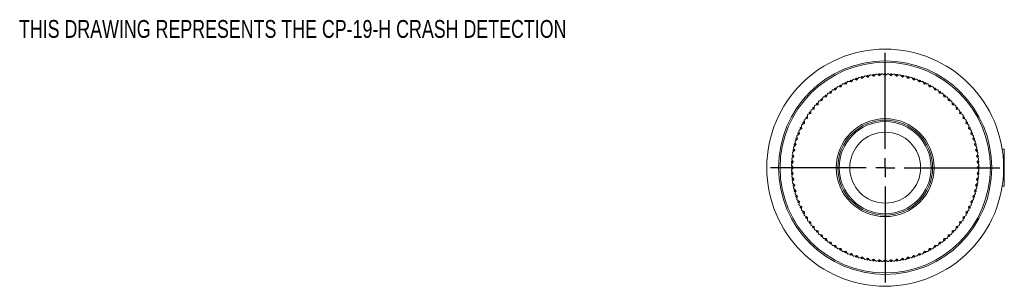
# Model space of a CAD drawing. Header units: inches. Extents: x 1.3 to 19.7, y 2.7 to 15.7.
# Tile 16 of 27: x 1.3 to 11.7, y 12.9 to 15.7. Entities that reach past the tile are written whole.
import ezdxf

# ---------------------------------------------------------------- set-up
doc = ezdxf.new("R2010")
doc.units = ezdxf.units.IN
doc.header["$MEASUREMENT"] = 0
doc.layers.add('SLD-0', color=7, linetype='Continuous')
doc.styles.add('SLDTEXTSTYLE0', font='TXT', dxfattribs={"width": 0.75})

# ---------------------------------------------------------------- blocks, each defined once
blk = doc.blocks.new('SW_CENTERMARKSYMBOL_0')
at = {"layer": 'SLD-0', "color": 0}
for p, q in [((0, 0.2), (0, 1.21)), ((-0.2, 0), (-1.21, 0)), ((0, 0), (-0.1, 0)), ((0, 0), (0, 0.1)), ((0, 0), (0, -0.1)), ((0, 0), (0.1, 0)), ((0.2, 0), (1.21, 0)), ((0, -0.2), (0, -1.21))]:
    blk.add_line(p, q, dxfattribs=at)

msp = doc.modelspace()

# ---------------------------------------------------------------- linework, layer by layer
at = {"color": 7, "linetype": 'Continuous', "lineweight": 15}
for p, q in [((10.007, 15.073), (10.001, 15.061)), ((10.018, 15.059), (10.01, 15.075)), ((10.014, 15.076), (10.027, 15.074)), ((10.019, 15.059), (10.025, 15.07)), ((10.025, 15.07), (10.019, 15.059)), ((10.025, 15.07), (10.035, 15.086)), ((10.042, 15.089), (10.061, 15.086)), ((10.064, 15.098), (10.057, 15.086)), ((10.061, 15.086), (10.073, 15.082)), ((10.061, 15.086), (10.073, 15.083)), ((10.074, 15.083), (10.067, 15.099)), ((10.071, 15.101), (10.084, 15.097)), ((10.073, 15.082), (10.074, 15.083)), ((10.074, 15.083), (10.075, 15.083)), ((10.075, 15.083), (10.082, 15.094)), ((10.082, 15.094), (10.075, 15.083)), ((10.082, 15.094), (10.093, 15.109)), ((10.1, 15.112), (10.119, 15.107)), ((10.122, 15.119), (10.115, 15.108)), ((10.119, 15.107), (10.13, 15.103)), ((10.119, 15.107), (10.131, 15.103)), ((10.131, 15.104), (10.126, 15.12)), ((10.13, 15.122), (10.142, 15.117)), ((10.13, 15.103), (10.131, 15.104)), ((10.131, 15.104), (10.133, 15.104)), ((10.14, 15.114), (10.132, 15.104)), ((10.133, 15.104), (10.14, 15.114)), ((10.14, 15.114), (10.152, 15.128)), ((10.16, 15.131), (10.178, 15.125)), ((10.182, 15.137), (10.174, 15.126)), ((10.178, 15.125), (10.189, 15.12)), ((10.178, 15.125), (10.189, 15.121)), ((10.19, 15.121), (10.186, 15.138)), ((10.189, 15.12), (10.19, 15.121)), ((10.19, 15.139), (10.202, 15.134)), ((10.19, 15.121), (10.192, 15.121)), ((10.199, 15.131), (10.191, 15.121)), ((10.192, 15.121), (10.199, 15.131)), ((10.199, 15.131), (10.212, 15.144)), ((10.22, 15.146), (10.237, 15.139)), ((10.242, 15.151), (10.234, 15.141)), ((10.237, 15.139), (10.248, 15.133)), ((10.237, 15.139), (10.249, 15.134)), ((10.25, 15.135), (10.246, 15.151)), ((10.248, 15.133), (10.25, 15.135)), ((10.25, 15.152), (10.262, 15.146)), ((10.259, 15.143), (10.25, 15.134)), ((10.25, 15.135), (10.251, 15.134)), ((10.251, 15.134), (10.259, 15.143)), ((10.259, 15.143), (10.273, 15.156)), ((10.281, 15.157), (10.298, 15.149)), ((10.304, 15.161), (10.294, 15.151)), ((10.298, 15.149), (10.309, 15.143)), ((10.298, 15.149), (10.309, 15.144)), ((10.31, 15.144), (10.308, 15.161)), ((10.309, 15.143), (10.31, 15.144)), ((10.31, 15.144), (10.312, 15.143)), ((10.32, 15.152), (10.311, 15.144)), ((10.312, 15.162), (10.323, 15.155)), ((10.312, 15.143), (10.32, 15.152)), ((10.32, 15.152), (10.335, 15.164)), ((10.343, 15.165), (10.359, 15.156)), ((10.366, 15.167), (10.356, 15.158)), ((10.359, 15.156), (10.369, 15.149)), ((10.359, 15.156), (10.37, 15.149)), ((10.369, 15.149), (10.371, 15.15)), ((10.371, 15.15), (10.37, 15.167)), ((10.371, 15.15), (10.372, 15.149)), ((10.372, 15.149), (10.381, 15.157)), ((10.381, 15.157), (10.372, 15.149)), ((10.374, 15.167), (10.385, 15.16)), ((10.381, 15.157), (10.397, 15.168)), ((10.405, 15.168), (10.421, 15.159)), ((10.428, 15.169), (10.417, 15.161)), ((10.421, 15.159), (10.43, 15.151)), ((10.421, 15.159), (10.431, 15.151)), ((10.43, 15.151), (10.432, 15.152)), ((10.432, 15.152), (10.432, 15.169)), ((10.432, 15.152), (10.433, 15.151)), ((10.433, 15.151), (10.443, 15.159)), ((10.443, 15.159), (10.433, 15.151)), ((10.436, 15.169), (10.447, 15.161)), ((10.443, 15.159), (10.459, 15.168)), ((10.467, 15.168), (10.482, 15.157)), ((10.49, 15.167), (10.479, 15.16)), ((10.482, 15.157), (10.491, 15.149)), ((10.482, 15.157), (10.492, 15.149)), ((10.491, 15.149), (10.493, 15.15)), ((10.493, 15.15), (10.494, 15.167)), ((10.493, 15.15), (10.494, 15.149)), ((10.494, 15.149), (10.504, 15.156)), ((10.504, 15.156), (10.494, 15.149)), ((10.498, 15.167), (10.508, 15.158)), ((10.504, 15.156), (10.521, 15.165)), ((10.529, 15.164), (10.544, 15.152)), ((10.552, 15.162), (10.54, 15.155)), ((10.544, 15.152), (10.552, 15.143)), ((10.544, 15.152), (10.553, 15.144)), ((10.552, 15.143), (10.554, 15.144)), ((10.554, 15.144), (10.556, 15.161)), ((10.554, 15.144), (10.555, 15.143)), ((10.555, 15.143), (10.566, 15.149)), ((10.566, 15.149), (10.555, 15.144)), ((10.56, 15.161), (10.57, 15.151)), ((10.566, 15.149), (10.583, 15.157)), ((10.591, 15.156), (10.605, 15.143)), ((10.613, 15.152), (10.602, 15.146)), ((10.605, 15.143), (10.613, 15.134)), ((10.605, 15.143), (10.613, 15.134)), ((10.613, 15.134), (10.614, 15.135)), ((10.614, 15.135), (10.617, 15.151)), ((10.614, 15.135), (10.616, 15.133)), ((10.626, 15.139), (10.615, 15.134)), ((10.616, 15.133), (10.626, 15.139)), ((10.621, 15.151), (10.63, 15.141)), ((10.626, 15.139), (10.644, 15.146)), ((10.652, 15.144), (10.665, 15.131)), ((10.674, 15.139), (10.662, 15.134)), ((10.665, 15.131), (10.672, 15.121)), ((10.665, 15.131), (10.673, 15.121)), ((10.672, 15.121), (10.674, 15.121)), ((10.674, 15.121), (10.678, 15.138)), ((10.686, 15.125), (10.674, 15.121)), ((10.674, 15.121), (10.675, 15.12)), ((10.675, 15.12), (10.686, 15.125)), ((10.682, 15.137), (10.69, 15.126)), ((10.686, 15.125), (10.704, 15.131)), ((10.712, 15.128), (10.724, 15.114)), ((10.734, 15.122), (10.721, 15.117)), ((10.724, 15.114), (10.731, 15.104)), ((10.724, 15.114), (10.732, 15.104)), ((10.731, 15.104), (10.733, 15.104)), ((10.733, 15.104), (10.738, 15.12)), ((10.745, 15.107), (10.733, 15.103)), ((10.733, 15.104), (10.734, 15.103)), ((10.734, 15.103), (10.745, 15.107)), ((10.742, 15.119), (10.749, 15.108)), ((10.745, 15.107), (10.764, 15.112)), ((10.771, 15.109), (10.782, 15.094)), ((10.793, 15.101), (10.78, 15.097)), ((10.782, 15.094), (10.788, 15.083)), ((10.782, 15.094), (10.789, 15.083)), ((10.788, 15.083), (10.79, 15.083)), ((10.79, 15.083), (10.796, 15.099)), ((10.79, 15.083), (10.791, 15.082)), ((10.791, 15.082), (10.803, 15.086)), ((10.803, 15.086), (10.791, 15.083)), ((10.8, 15.098), (10.807, 15.086)), ((10.803, 15.086), (10.821, 15.089)), ((10.829, 15.086), (10.839, 15.07)), ((10.85, 15.076), (10.837, 15.074)), ((10.839, 15.07), (10.844, 15.059)), ((10.839, 15.07), (10.845, 15.059)), ((10.846, 15.059), (10.853, 15.075)), ((10.857, 15.073), (10.863, 15.061)), ((9.828, 14.964), (9.847, 14.965)), ((9.847, 14.977), (9.843, 14.965)), ((9.847, 14.965), (9.859, 14.964)), ((9.847, 14.965), (9.86, 14.965)), ((9.86, 14.966), (9.85, 14.98)), ((9.853, 14.982), (9.867, 14.982)), ((9.859, 14.964), (9.86, 14.966)), ((9.86, 14.966), (9.862, 14.966)), ((9.865, 14.978), (9.861, 14.966)), ((9.862, 14.966), (9.865, 14.978)), ((9.865, 14.978), (9.872, 14.995)), ((9.879, 15), (9.898, 15)), ((9.898, 15.013), (9.893, 15)), ((9.898, 15), (9.91, 14.999)), ((9.898, 15), (9.91, 15)), ((9.911, 15), (9.901, 15.015)), ((9.905, 15.017), (9.918, 15.016)), ((9.91, 14.999), (9.911, 15)), ((9.916, 15.012), (9.911, 15)), ((9.911, 15), (9.912, 15)), ((9.912, 15), (9.916, 15.012)), ((9.916, 15.012), (9.925, 15.029)), ((9.931, 15.033), (9.95, 15.032)), ((9.951, 15.044), (9.946, 15.032)), ((9.95, 15.032), (9.962, 15.03)), ((9.95, 15.032), (9.963, 15.031)), ((9.963, 15.031), (9.955, 15.046)), ((9.959, 15.048), (9.972, 15.046)), ((9.962, 15.03), (9.963, 15.031)), ((9.963, 15.031), (9.965, 15.031)), ((9.97, 15.043), (9.964, 15.031)), ((9.965, 15.031), (9.97, 15.043)), ((9.97, 15.043), (9.979, 15.059)), ((9.986, 15.063), (10.005, 15.061)), ((10.005, 15.061), (10.017, 15.058)), ((10.005, 15.061), (10.017, 15.058)), ((10.017, 15.058), (10.018, 15.059)), ((10.018, 15.059), (10.019, 15.059)), ((10.844, 15.059), (10.846, 15.059)), ((10.846, 15.059), (10.847, 15.058)), ((10.847, 15.058), (10.859, 15.061)), ((10.859, 15.061), (10.847, 15.058)), ((10.859, 15.061), (10.878, 15.063)), ((10.885, 15.059), (10.894, 15.043)), ((10.905, 15.048), (10.892, 15.046)), ((10.894, 15.043), (10.899, 15.031)), ((10.894, 15.043), (10.9, 15.031)), ((10.899, 15.031), (10.901, 15.031)), ((10.901, 15.031), (10.909, 15.046)), ((10.901, 15.03), (10.914, 15.032)), ((10.914, 15.032), (10.901, 15.031)), ((10.901, 15.031), (10.901, 15.03)), ((10.912, 15.044), (10.918, 15.032)), ((10.914, 15.032), (10.932, 15.033)), ((10.939, 15.029), (10.948, 15.012)), ((10.959, 15.017), (10.946, 15.016)), ((10.948, 15.012), (10.952, 15)), ((10.948, 15.012), (10.952, 15)), ((10.952, 15), (10.953, 15)), ((10.953, 15), (10.962, 15.015)), ((10.953, 15), (10.954, 14.999)), ((10.954, 14.999), (10.966, 15)), ((10.966, 15), (10.954, 15)), ((10.966, 15.013), (10.97, 15)), ((10.966, 15), (10.985, 15)), ((10.992, 14.995), (10.999, 14.978)), ((11.011, 14.982), (10.997, 14.982)), ((10.999, 14.978), (11.002, 14.966)), ((10.999, 14.978), (11.003, 14.966)), ((11.002, 14.966), (11.004, 14.966)), ((11.004, 14.966), (11.014, 14.98)), ((11.004, 14.966), (11.004, 14.964)), ((11.004, 14.964), (11.017, 14.965)), ((11.017, 14.965), (11.004, 14.965)), ((11.017, 14.977), (11.021, 14.965)), ((11.017, 14.965), (11.036, 14.964)), ((9.713, 14.859), (9.726, 14.862)), ((9.725, 14.858), (9.729, 14.876)), ((9.735, 14.882), (9.753, 14.885)), ((9.751, 14.898), (9.749, 14.885)), ((9.753, 14.885), (9.766, 14.887)), ((9.753, 14.885), (9.765, 14.886)), ((9.766, 14.888), (9.754, 14.901)), ((9.757, 14.903), (9.77, 14.905)), ((9.765, 14.886), (9.766, 14.888)), ((9.766, 14.888), (9.768, 14.888)), ((9.769, 14.901), (9.767, 14.888)), ((9.768, 14.888), (9.769, 14.901)), ((9.769, 14.901), (9.774, 14.919)), ((9.78, 14.924), (9.799, 14.927)), ((9.798, 14.939), (9.795, 14.926)), ((9.799, 14.927), (9.811, 14.928)), ((9.799, 14.927), (9.811, 14.927)), ((9.812, 14.928), (9.801, 14.942)), ((9.804, 14.944), (9.817, 14.945)), ((9.811, 14.927), (9.812, 14.928)), ((9.812, 14.928), (9.813, 14.929)), ((9.813, 14.929), (9.816, 14.941)), ((9.816, 14.941), (9.813, 14.929)), ((9.816, 14.941), (9.822, 14.959)), ((11.042, 14.959), (11.048, 14.941)), ((11.06, 14.944), (11.047, 14.945)), ((11.048, 14.941), (11.05, 14.929)), ((11.048, 14.941), (11.051, 14.929)), ((11.05, 14.929), (11.052, 14.928)), ((11.052, 14.928), (11.063, 14.942)), ((11.052, 14.928), (11.053, 14.927)), ((11.065, 14.927), (11.052, 14.928)), ((11.053, 14.927), (11.065, 14.927)), ((11.065, 14.927), (11.084, 14.924)), ((11.066, 14.939), (11.069, 14.926)), ((11.09, 14.919), (11.095, 14.901)), ((11.107, 14.903), (11.093, 14.905)), ((11.095, 14.901), (11.096, 14.888)), ((11.095, 14.901), (11.097, 14.888)), ((11.096, 14.888), (11.098, 14.888)), ((11.098, 14.888), (11.11, 14.901)), ((11.098, 14.888), (11.098, 14.886)), ((11.111, 14.885), (11.098, 14.887)), ((11.098, 14.886), (11.111, 14.885)), ((11.111, 14.885), (11.129, 14.882)), ((11.113, 14.898), (11.115, 14.885)), ((11.135, 14.876), (11.139, 14.858)), ((11.151, 14.859), (11.138, 14.862)), ((9.629, 14.758), (9.629, 14.744)), ((9.645, 14.751), (9.631, 14.761)), ((9.633, 14.764), (9.646, 14.768)), ((9.646, 14.764), (9.647, 14.782)), ((9.646, 14.751), (9.646, 14.764)), ((9.646, 14.764), (9.646, 14.751)), ((9.652, 14.789), (9.67, 14.795)), ((9.667, 14.807), (9.666, 14.793)), ((9.682, 14.799), (9.669, 14.81)), ((9.67, 14.795), (9.682, 14.798)), ((9.67, 14.795), (9.682, 14.797)), ((9.672, 14.813), (9.685, 14.816)), ((9.682, 14.799), (9.684, 14.8)), ((9.682, 14.797), (9.682, 14.799)), ((9.684, 14.812), (9.683, 14.799)), ((9.684, 14.812), (9.687, 14.831)), ((9.684, 14.8), (9.684, 14.812)), ((9.692, 14.837), (9.71, 14.841)), ((9.708, 14.854), (9.706, 14.84)), ((9.723, 14.845), (9.71, 14.857)), ((9.71, 14.841), (9.723, 14.844)), ((9.71, 14.841), (9.722, 14.843)), ((9.722, 14.843), (9.723, 14.845)), ((9.723, 14.845), (9.724, 14.845)), ((9.724, 14.845), (9.725, 14.858)), ((9.725, 14.858), (9.724, 14.845)), ((11.139, 14.858), (11.139, 14.845)), ((11.139, 14.858), (11.14, 14.845)), ((11.139, 14.845), (11.141, 14.845)), ((11.141, 14.845), (11.154, 14.857)), ((11.141, 14.845), (11.141, 14.843)), ((11.154, 14.841), (11.141, 14.844)), ((11.141, 14.843), (11.154, 14.841)), ((11.154, 14.841), (11.172, 14.837)), ((11.156, 14.854), (11.158, 14.84)), ((11.177, 14.831), (11.18, 14.812)), ((11.192, 14.813), (11.179, 14.816)), ((11.18, 14.812), (11.18, 14.8)), ((11.18, 14.812), (11.181, 14.799)), ((11.18, 14.8), (11.182, 14.799)), ((11.182, 14.799), (11.195, 14.81)), ((11.182, 14.799), (11.182, 14.797)), ((11.194, 14.795), (11.182, 14.798)), ((11.182, 14.797), (11.194, 14.795)), ((11.194, 14.795), (11.212, 14.789)), ((11.197, 14.807), (11.198, 14.793)), ((11.217, 14.782), (11.218, 14.764)), ((11.218, 14.764), (11.217, 14.751)), ((11.23, 14.764), (11.218, 14.768)), ((11.218, 14.764), (11.218, 14.751)), ((11.219, 14.751), (11.233, 14.761)), ((11.235, 14.758), (11.235, 14.744)), ((9.562, 14.652), (9.564, 14.639)), ((9.579, 14.648), (9.564, 14.656)), ((9.566, 14.659), (9.578, 14.665)), ((9.579, 14.661), (9.578, 14.679)), ((9.581, 14.648), (9.579, 14.661)), ((9.579, 14.661), (9.58, 14.648)), ((9.582, 14.686), (9.599, 14.694)), ((9.594, 14.706), (9.595, 14.693)), ((9.61, 14.7), (9.596, 14.709)), ((9.598, 14.713), (9.611, 14.717)), ((9.599, 14.694), (9.61, 14.699)), ((9.599, 14.694), (9.61, 14.698)), ((9.61, 14.7), (9.612, 14.701)), ((9.61, 14.698), (9.61, 14.7)), ((9.611, 14.713), (9.611, 14.732)), ((9.612, 14.701), (9.611, 14.713)), ((9.611, 14.713), (9.611, 14.701)), ((9.615, 14.739), (9.633, 14.746)), ((9.633, 14.746), (9.645, 14.75)), ((9.633, 14.746), (9.645, 14.749)), ((9.645, 14.749), (9.645, 14.751)), ((9.645, 14.751), (9.646, 14.751)), ((11.217, 14.751), (11.219, 14.751)), ((11.219, 14.751), (11.219, 14.749)), ((11.231, 14.746), (11.219, 14.75)), ((11.219, 14.749), (11.231, 14.746)), ((11.231, 14.746), (11.248, 14.739)), ((11.253, 14.713), (11.252, 14.701)), ((11.252, 14.701), (11.253, 14.7)), ((11.253, 14.732), (11.253, 14.713)), ((11.266, 14.713), (11.253, 14.717)), ((11.253, 14.713), (11.253, 14.701)), ((11.253, 14.7), (11.268, 14.709)), ((11.253, 14.7), (11.253, 14.698)), ((11.265, 14.694), (11.253, 14.699)), ((11.253, 14.698), (11.265, 14.694)), ((11.265, 14.694), (11.282, 14.686)), ((11.27, 14.706), (11.269, 14.693)), ((11.285, 14.661), (11.283, 14.648)), ((11.285, 14.661), (11.284, 14.648)), ((11.284, 14.648), (11.299, 14.656)), ((11.286, 14.679), (11.285, 14.661)), ((11.298, 14.659), (11.285, 14.665)), ((11.301, 14.652), (11.299, 14.639)), ((9.513, 14.547), (9.524, 14.554)), ((9.525, 14.55), (9.522, 14.568)), ((9.525, 14.576), (9.541, 14.586)), ((9.529, 14.538), (9.525, 14.55)), ((9.525, 14.55), (9.528, 14.538)), ((9.534, 14.597), (9.537, 14.584)), ((9.552, 14.593), (9.536, 14.6)), ((9.538, 14.604), (9.55, 14.61)), ((9.541, 14.586), (9.552, 14.592)), ((9.541, 14.586), (9.552, 14.591)), ((9.55, 14.606), (9.548, 14.625)), ((9.553, 14.594), (9.55, 14.606)), ((9.55, 14.606), (9.552, 14.594)), ((9.552, 14.632), (9.568, 14.641)), ((9.552, 14.593), (9.553, 14.594)), ((9.552, 14.591), (9.552, 14.593)), ((9.568, 14.641), (9.579, 14.647)), ((9.568, 14.641), (9.579, 14.646)), ((9.579, 14.646), (9.579, 14.648)), ((9.579, 14.648), (9.581, 14.648)), ((11.283, 14.648), (11.284, 14.648)), ((11.284, 14.648), (11.284, 14.646)), ((11.296, 14.641), (11.284, 14.647)), ((11.284, 14.646), (11.296, 14.641)), ((11.296, 14.641), (11.312, 14.632)), ((11.314, 14.606), (11.311, 14.594)), ((11.311, 14.594), (11.312, 14.593)), ((11.314, 14.606), (11.312, 14.594)), ((11.312, 14.593), (11.328, 14.6)), ((11.312, 14.593), (11.312, 14.591)), ((11.323, 14.586), (11.312, 14.592)), ((11.312, 14.591), (11.323, 14.586)), ((11.316, 14.625), (11.314, 14.606)), ((11.326, 14.604), (11.314, 14.61)), ((11.323, 14.586), (11.339, 14.576)), ((11.329, 14.597), (11.327, 14.584)), ((11.339, 14.55), (11.335, 14.538)), ((11.339, 14.55), (11.336, 14.538)), ((11.342, 14.568), (11.339, 14.55)), ((11.351, 14.547), (11.34, 14.554)), ((9.486, 14.433), (9.48, 14.451)), ((9.482, 14.459), (9.497, 14.471)), ((9.489, 14.481), (9.493, 14.468)), ((9.507, 14.479), (9.49, 14.485)), ((9.492, 14.489), (9.503, 14.496)), ((9.497, 14.471), (9.507, 14.479)), ((9.497, 14.471), (9.507, 14.478)), ((9.504, 14.492), (9.499, 14.51)), ((9.502, 14.518), (9.517, 14.529)), ((9.508, 14.481), (9.504, 14.492)), ((9.504, 14.492), (9.507, 14.48)), ((9.507, 14.479), (9.508, 14.481)), ((9.507, 14.478), (9.507, 14.479)), ((9.51, 14.54), (9.514, 14.527)), ((9.527, 14.537), (9.511, 14.543)), ((9.517, 14.529), (9.527, 14.536)), ((9.517, 14.529), (9.528, 14.535)), ((9.527, 14.537), (9.529, 14.538)), ((9.528, 14.535), (9.527, 14.537)), ((11.335, 14.538), (11.337, 14.537)), ((11.337, 14.537), (11.336, 14.535)), ((11.347, 14.529), (11.336, 14.536)), ((11.336, 14.535), (11.347, 14.529)), ((11.337, 14.537), (11.352, 14.543)), ((11.347, 14.529), (11.362, 14.518)), ((11.354, 14.54), (11.35, 14.527)), ((11.36, 14.492), (11.356, 14.481)), ((11.356, 14.481), (11.357, 14.479)), ((11.36, 14.492), (11.357, 14.48)), ((11.357, 14.479), (11.373, 14.485)), ((11.357, 14.479), (11.357, 14.478)), ((11.367, 14.471), (11.357, 14.479)), ((11.357, 14.478), (11.367, 14.471)), ((11.365, 14.51), (11.36, 14.492)), ((11.372, 14.489), (11.361, 14.496)), ((11.367, 14.471), (11.381, 14.459)), ((11.375, 14.481), (11.37, 14.468)), ((11.384, 14.451), (11.378, 14.433)), ((9.455, 14.338), (9.467, 14.352)), ((9.476, 14.361), (9.459, 14.364)), ((9.459, 14.36), (9.465, 14.348)), ((9.46, 14.368), (9.47, 14.377)), ((9.472, 14.373), (9.465, 14.391)), ((9.467, 14.399), (9.48, 14.412)), ((9.467, 14.352), (9.477, 14.36)), ((9.467, 14.352), (9.477, 14.36)), ((9.472, 14.421), (9.477, 14.409)), ((9.477, 14.362), (9.472, 14.373)), ((9.472, 14.373), (9.477, 14.362)), ((9.49, 14.421), (9.473, 14.425)), ((9.474, 14.429), (9.484, 14.437)), ((9.476, 14.361), (9.477, 14.362)), ((9.477, 14.36), (9.476, 14.361)), ((9.48, 14.412), (9.49, 14.42)), ((9.48, 14.412), (9.49, 14.419)), ((9.491, 14.422), (9.486, 14.433)), ((9.486, 14.433), (9.49, 14.421)), ((9.49, 14.421), (9.491, 14.422)), ((9.49, 14.419), (9.49, 14.421)), ((11.378, 14.433), (11.373, 14.422)), ((11.373, 14.422), (11.374, 14.421)), ((11.378, 14.433), (11.374, 14.421)), ((11.374, 14.421), (11.391, 14.425)), ((11.374, 14.421), (11.374, 14.419)), ((11.384, 14.412), (11.374, 14.42)), ((11.374, 14.419), (11.384, 14.412)), ((11.39, 14.429), (11.379, 14.437)), ((11.384, 14.412), (11.397, 14.399)), ((11.392, 14.373), (11.386, 14.362)), ((11.386, 14.362), (11.388, 14.361)), ((11.392, 14.421), (11.387, 14.409)), ((11.392, 14.373), (11.387, 14.362)), ((11.388, 14.361), (11.387, 14.36)), ((11.387, 14.36), (11.396, 14.352)), ((11.396, 14.352), (11.387, 14.36)), ((11.388, 14.361), (11.404, 14.364)), ((11.399, 14.391), (11.392, 14.373)), ((11.404, 14.368), (11.394, 14.377)), ((11.396, 14.352), (11.409, 14.338)), ((11.405, 14.36), (11.399, 14.348)), ((11.689, 14.375), (11.666, 14.375)), ((11.689, 14.2), (11.689, 14.375)), ((9.444, 14.245), (9.453, 14.255)), ((9.461, 14.24), (9.444, 14.241)), ((9.444, 14.237), (9.451, 14.226)), ((9.455, 14.251), (9.446, 14.268)), ((9.447, 14.276), (9.459, 14.291)), ((9.449, 14.299), (9.456, 14.287)), ((9.45, 14.307), (9.46, 14.316)), ((9.467, 14.301), (9.45, 14.303)), ((9.461, 14.313), (9.453, 14.33)), ((9.453, 14.229), (9.461, 14.239)), ((9.453, 14.229), (9.462, 14.238)), ((9.462, 14.241), (9.455, 14.251)), ((9.455, 14.251), (9.461, 14.241)), ((9.459, 14.291), (9.467, 14.3)), ((9.459, 14.291), (9.467, 14.299)), ((9.468, 14.302), (9.461, 14.313)), ((9.461, 14.313), (9.467, 14.301)), ((9.461, 14.24), (9.462, 14.241)), ((9.462, 14.238), (9.461, 14.24)), ((9.467, 14.301), (9.468, 14.302)), ((9.467, 14.299), (9.467, 14.301)), ((11.403, 14.313), (11.396, 14.302)), ((11.396, 14.302), (11.397, 14.301)), ((11.397, 14.301), (11.396, 14.299)), ((11.396, 14.299), (11.405, 14.291)), ((11.403, 14.313), (11.397, 14.301)), ((11.397, 14.301), (11.414, 14.303)), ((11.405, 14.291), (11.397, 14.3)), ((11.409, 14.251), (11.402, 14.241)), ((11.402, 14.241), (11.409, 14.251)), ((11.402, 14.241), (11.403, 14.24)), ((11.403, 14.24), (11.402, 14.238)), ((11.402, 14.238), (11.41, 14.229)), ((11.41, 14.33), (11.403, 14.313)), ((11.42, 14.241), (11.403, 14.24)), ((11.403, 14.239), (11.41, 14.229)), ((11.414, 14.307), (11.404, 14.316)), ((11.405, 14.291), (11.417, 14.276)), ((11.415, 14.299), (11.408, 14.287)), ((11.418, 14.268), (11.409, 14.251)), ((11.42, 14.245), (11.411, 14.255)), ((11.413, 14.226), (11.42, 14.237)), ((9.452, 14.19), (9.442, 14.206)), ((9.442, 14.183), (9.45, 14.194)), ((9.459, 14.179), (9.442, 14.179)), ((9.442, 14.175), (9.45, 14.164)), ((9.442, 14.152), (9.452, 14.168)), ((9.443, 14.214), (9.453, 14.229)), ((9.453, 14.128), (9.443, 14.144)), ((9.46, 14.18), (9.452, 14.19)), ((9.452, 14.19), (9.459, 14.18)), ((9.452, 14.168), (9.459, 14.178)), ((9.452, 14.168), (9.46, 14.177)), ((9.459, 14.179), (9.46, 14.18)), ((9.46, 14.177), (9.459, 14.179)), ((11.412, 14.19), (11.404, 14.18)), ((11.404, 14.18), (11.412, 14.19)), ((11.404, 14.18), (11.405, 14.179)), ((11.405, 14.179), (11.404, 14.177)), ((11.404, 14.178), (11.412, 14.168)), ((11.404, 14.177), (11.412, 14.168)), ((11.422, 14.179), (11.405, 14.179)), ((11.41, 14.229), (11.421, 14.214)), ((11.421, 14.144), (11.41, 14.128)), ((11.422, 14.206), (11.412, 14.19)), ((11.412, 14.168), (11.422, 14.152)), ((11.414, 14.194), (11.422, 14.183)), ((11.422, 14.175), (11.414, 14.164)), ((11.689, 13.983), (11.689, 14.2)), ((9.444, 14.121), (9.451, 14.132)), ((9.461, 14.118), (9.444, 14.117)), ((9.444, 14.113), (9.453, 14.103)), ((9.446, 14.09), (9.455, 14.106)), ((9.459, 14.067), (9.447, 14.082)), ((9.449, 14.059), (9.456, 14.07)), ((9.467, 14.057), (9.45, 14.055)), ((9.45, 14.051), (9.46, 14.041)), ((9.462, 14.119), (9.453, 14.128)), ((9.453, 14.128), (9.461, 14.119)), ((9.453, 14.028), (9.461, 14.045)), ((9.455, 14.106), (9.461, 14.117)), ((9.455, 14.106), (9.462, 14.116)), ((9.467, 14.058), (9.459, 14.067)), ((9.459, 14.067), (9.467, 14.058)), ((9.461, 14.118), (9.462, 14.119)), ((9.462, 14.116), (9.461, 14.118)), ((9.461, 14.045), (9.468, 14.056)), ((9.461, 14.045), (9.467, 14.056)), ((9.467, 14.057), (9.467, 14.058)), ((9.468, 14.056), (9.467, 14.057)), ((11.405, 14.067), (11.396, 14.058)), ((11.396, 14.058), (11.397, 14.057)), ((11.397, 14.057), (11.396, 14.056)), ((11.396, 14.056), (11.403, 14.045)), ((11.405, 14.067), (11.397, 14.058)), ((11.397, 14.057), (11.414, 14.055)), ((11.403, 14.045), (11.397, 14.056)), ((11.41, 14.128), (11.402, 14.119)), ((11.402, 14.119), (11.403, 14.118)), ((11.403, 14.118), (11.402, 14.116)), ((11.409, 14.106), (11.402, 14.117)), ((11.402, 14.116), (11.409, 14.106)), ((11.41, 14.128), (11.403, 14.119)), ((11.403, 14.118), (11.42, 14.117)), ((11.403, 14.045), (11.41, 14.028)), ((11.414, 14.051), (11.404, 14.041)), ((11.417, 14.082), (11.405, 14.067)), ((11.415, 14.059), (11.408, 14.07)), ((11.409, 14.106), (11.418, 14.09)), ((11.42, 14.113), (11.411, 14.103)), ((11.42, 14.121), (11.413, 14.132)), ((9.467, 14.006), (9.455, 14.02)), ((9.459, 13.997), (9.465, 14.009)), ((9.476, 13.997), (9.459, 13.993)), ((9.46, 13.989), (9.47, 13.98)), ((9.465, 13.967), (9.472, 13.984)), ((9.477, 13.998), (9.467, 14.006)), ((9.467, 14.006), (9.477, 13.997)), ((9.48, 13.946), (9.467, 13.959)), ((9.472, 13.984), (9.477, 13.996)), ((9.472, 13.984), (9.477, 13.995)), ((9.472, 13.937), (9.477, 13.949)), ((9.49, 13.937), (9.473, 13.933)), ((9.474, 13.929), (9.484, 13.92)), ((9.476, 13.997), (9.477, 13.998)), ((9.477, 13.995), (9.476, 13.997)), ((9.49, 13.939), (9.48, 13.946)), ((9.48, 13.946), (9.49, 13.938)), ((9.48, 13.906), (9.486, 13.924)), ((9.486, 13.924), (9.491, 13.936)), ((9.486, 13.924), (9.49, 13.936)), ((9.49, 13.937), (9.49, 13.939)), ((9.491, 13.936), (9.49, 13.937)), ((11.374, 13.937), (11.373, 13.936)), ((11.373, 13.936), (11.378, 13.924)), ((11.384, 13.946), (11.374, 13.939)), ((11.384, 13.946), (11.374, 13.938)), ((11.374, 13.939), (11.374, 13.937)), ((11.374, 13.937), (11.391, 13.933)), ((11.378, 13.924), (11.374, 13.936)), ((11.378, 13.924), (11.384, 13.906)), ((11.39, 13.929), (11.379, 13.92)), ((11.397, 13.959), (11.384, 13.946)), ((11.388, 13.997), (11.386, 13.995)), ((11.386, 13.995), (11.392, 13.984)), ((11.396, 14.006), (11.387, 13.998)), ((11.396, 14.006), (11.387, 13.997)), ((11.387, 13.998), (11.388, 13.997)), ((11.392, 13.984), (11.387, 13.996)), ((11.392, 13.937), (11.387, 13.949)), ((11.388, 13.997), (11.404, 13.993)), ((11.392, 13.984), (11.399, 13.967)), ((11.404, 13.989), (11.394, 13.98)), ((11.409, 14.02), (11.396, 14.006)), ((11.405, 13.997), (11.399, 14.009)), ((11.666, 13.983), (11.689, 13.983)), ((9.497, 13.887), (9.482, 13.899)), ((9.489, 13.877), (9.493, 13.889)), ((9.507, 13.878), (9.49, 13.873)), ((9.492, 13.869), (9.503, 13.861)), ((9.507, 13.88), (9.497, 13.887)), ((9.497, 13.887), (9.507, 13.879)), ((9.499, 13.847), (9.504, 13.866)), ((9.517, 13.828), (9.502, 13.84)), ((9.504, 13.866), (9.507, 13.878)), ((9.504, 13.866), (9.508, 13.877)), ((9.507, 13.878), (9.507, 13.88)), ((9.508, 13.877), (9.507, 13.878)), ((9.51, 13.818), (9.514, 13.831)), ((9.527, 13.821), (9.511, 13.814)), ((9.528, 13.822), (9.517, 13.828)), ((9.517, 13.828), (9.527, 13.822)), ((9.527, 13.821), (9.528, 13.822)), ((9.529, 13.82), (9.527, 13.821)), ((11.337, 13.821), (11.335, 13.82)), ((11.347, 13.828), (11.336, 13.822)), ((11.347, 13.828), (11.336, 13.822)), ((11.336, 13.822), (11.337, 13.821)), ((11.337, 13.821), (11.352, 13.814)), ((11.362, 13.84), (11.347, 13.828)), ((11.354, 13.818), (11.35, 13.831)), ((11.357, 13.878), (11.356, 13.877)), ((11.356, 13.877), (11.36, 13.866)), ((11.367, 13.887), (11.357, 13.88)), ((11.367, 13.887), (11.357, 13.879)), ((11.357, 13.88), (11.357, 13.878)), ((11.36, 13.866), (11.357, 13.878)), ((11.357, 13.878), (11.373, 13.873)), ((11.36, 13.866), (11.365, 13.847)), ((11.372, 13.869), (11.361, 13.861)), ((11.381, 13.899), (11.367, 13.887)), ((11.375, 13.877), (11.37, 13.889)), ((9.513, 13.811), (9.524, 13.804)), ((9.522, 13.789), (9.525, 13.808)), ((9.525, 13.808), (9.529, 13.82)), ((9.525, 13.808), (9.528, 13.82)), ((9.541, 13.772), (9.525, 13.782)), ((9.534, 13.761), (9.537, 13.774)), ((9.552, 13.765), (9.536, 13.757)), ((9.538, 13.754), (9.55, 13.747)), ((9.552, 13.766), (9.541, 13.772)), ((9.541, 13.772), (9.552, 13.765)), ((9.548, 13.733), (9.55, 13.752)), ((9.55, 13.752), (9.553, 13.764)), ((9.55, 13.752), (9.552, 13.764)), ((9.552, 13.765), (9.552, 13.766)), ((9.553, 13.764), (9.552, 13.765)), ((9.568, 13.717), (9.552, 13.726)), ((9.562, 13.705), (9.564, 13.719)), ((9.579, 13.712), (9.568, 13.717)), ((9.568, 13.717), (9.579, 13.711)), ((11.296, 13.717), (11.284, 13.712)), ((11.296, 13.717), (11.284, 13.711)), ((11.312, 13.726), (11.296, 13.717)), ((11.301, 13.705), (11.299, 13.719)), ((11.312, 13.765), (11.311, 13.764)), ((11.311, 13.764), (11.314, 13.752)), ((11.323, 13.772), (11.312, 13.766)), ((11.323, 13.772), (11.312, 13.765)), ((11.312, 13.766), (11.312, 13.765)), ((11.312, 13.765), (11.328, 13.757)), ((11.314, 13.752), (11.312, 13.764)), ((11.326, 13.754), (11.314, 13.747)), ((11.314, 13.752), (11.316, 13.733)), ((11.339, 13.782), (11.323, 13.772)), ((11.329, 13.761), (11.327, 13.774)), ((11.335, 13.82), (11.339, 13.808)), ((11.339, 13.808), (11.336, 13.82)), ((11.339, 13.808), (11.342, 13.789)), ((11.351, 13.811), (11.34, 13.804)), ((9.579, 13.71), (9.564, 13.702)), ((9.566, 13.698), (9.578, 13.693)), ((9.578, 13.678), (9.579, 13.697)), ((9.579, 13.71), (9.579, 13.712)), ((9.581, 13.709), (9.579, 13.71)), ((9.579, 13.697), (9.58, 13.71)), ((9.579, 13.697), (9.581, 13.709)), ((9.599, 13.663), (9.582, 13.671)), ((9.594, 13.652), (9.595, 13.665)), ((9.61, 13.658), (9.596, 13.648)), ((9.598, 13.645), (9.611, 13.64)), ((9.61, 13.659), (9.599, 13.663)), ((9.599, 13.663), (9.61, 13.658)), ((9.61, 13.658), (9.61, 13.659)), ((9.612, 13.657), (9.61, 13.658)), ((9.611, 13.645), (9.612, 13.657)), ((9.611, 13.645), (9.611, 13.657)), ((9.611, 13.626), (9.611, 13.645)), ((9.633, 13.612), (9.615, 13.619)), ((9.629, 13.6), (9.629, 13.614)), ((11.248, 13.619), (11.231, 13.612)), ((11.235, 13.6), (11.235, 13.614)), ((11.253, 13.658), (11.252, 13.657)), ((11.252, 13.657), (11.253, 13.645)), ((11.265, 13.663), (11.253, 13.659)), ((11.265, 13.663), (11.253, 13.658)), ((11.253, 13.659), (11.253, 13.658)), ((11.253, 13.658), (11.268, 13.648)), ((11.253, 13.645), (11.253, 13.657)), ((11.253, 13.645), (11.253, 13.626)), ((11.266, 13.645), (11.253, 13.64)), ((11.282, 13.671), (11.265, 13.663)), ((11.27, 13.652), (11.269, 13.665)), ((11.284, 13.71), (11.283, 13.709)), ((11.283, 13.709), (11.285, 13.697)), ((11.284, 13.712), (11.284, 13.71)), ((11.285, 13.697), (11.284, 13.71)), ((11.284, 13.71), (11.299, 13.702)), ((11.298, 13.698), (11.285, 13.693)), ((11.285, 13.697), (11.286, 13.678)), ((9.645, 13.607), (9.631, 13.597)), ((9.645, 13.609), (9.633, 13.612)), ((9.633, 13.612), (9.645, 13.608)), ((9.633, 13.594), (9.646, 13.59)), ((9.645, 13.607), (9.645, 13.609)), ((9.646, 13.606), (9.645, 13.607)), ((9.646, 13.594), (9.646, 13.607)), ((9.646, 13.594), (9.646, 13.606)), ((9.647, 13.575), (9.646, 13.594)), ((9.67, 13.563), (9.652, 13.569)), ((9.667, 13.551), (9.666, 13.564)), ((9.682, 13.559), (9.669, 13.548)), ((9.682, 13.56), (9.67, 13.563)), ((9.67, 13.563), (9.682, 13.56)), ((9.672, 13.545), (9.685, 13.542)), ((9.682, 13.559), (9.682, 13.56)), ((9.684, 13.558), (9.682, 13.559)), ((9.684, 13.546), (9.683, 13.558)), ((9.684, 13.546), (9.684, 13.558)), ((9.687, 13.527), (9.684, 13.546)), ((9.71, 13.516), (9.692, 13.521)), ((9.708, 13.504), (9.706, 13.517)), ((9.722, 13.515), (9.71, 13.516)), ((9.71, 13.516), (9.723, 13.514)), ((9.723, 13.513), (9.71, 13.501)), ((9.723, 13.513), (9.722, 13.515)), ((9.724, 13.512), (9.723, 13.513)), ((9.725, 13.5), (9.724, 13.513)), ((9.725, 13.5), (9.724, 13.512)), ((11.141, 13.513), (11.139, 13.512)), ((11.139, 13.5), (11.14, 13.513)), ((11.139, 13.512), (11.139, 13.5)), ((11.154, 13.516), (11.141, 13.515)), ((11.154, 13.516), (11.141, 13.514)), ((11.141, 13.515), (11.141, 13.513)), ((11.141, 13.513), (11.154, 13.501)), ((11.172, 13.521), (11.154, 13.516)), ((11.156, 13.504), (11.158, 13.517)), ((11.18, 13.546), (11.177, 13.527)), ((11.192, 13.545), (11.179, 13.542)), ((11.182, 13.559), (11.18, 13.558)), ((11.18, 13.558), (11.18, 13.546)), ((11.18, 13.546), (11.181, 13.558)), ((11.194, 13.563), (11.182, 13.56)), ((11.194, 13.563), (11.182, 13.56)), ((11.182, 13.56), (11.182, 13.559)), ((11.182, 13.559), (11.195, 13.548)), ((11.212, 13.569), (11.194, 13.563)), ((11.197, 13.551), (11.198, 13.564)), ((11.219, 13.607), (11.217, 13.606)), ((11.217, 13.606), (11.218, 13.594)), ((11.218, 13.594), (11.217, 13.575)), ((11.218, 13.594), (11.218, 13.607)), ((11.23, 13.594), (11.218, 13.59)), ((11.231, 13.612), (11.219, 13.609)), ((11.231, 13.612), (11.219, 13.608)), ((11.219, 13.609), (11.219, 13.607)), ((11.219, 13.607), (11.233, 13.597)), ((9.713, 13.498), (9.726, 13.496)), ((9.729, 13.482), (9.725, 13.5)), ((9.753, 13.472), (9.735, 13.476)), ((9.751, 13.46), (9.749, 13.473)), ((9.765, 13.471), (9.753, 13.472)), ((9.753, 13.472), (9.766, 13.47)), ((9.766, 13.47), (9.754, 13.457)), ((9.757, 13.454), (9.77, 13.453)), ((9.766, 13.47), (9.765, 13.471)), ((9.768, 13.469), (9.766, 13.47)), ((9.769, 13.457), (9.767, 13.469)), ((9.769, 13.457), (9.768, 13.469)), ((9.774, 13.439), (9.769, 13.457)), ((9.799, 13.431), (9.78, 13.434)), ((9.798, 13.419), (9.795, 13.432)), ((9.811, 13.431), (9.799, 13.431)), ((9.799, 13.431), (9.811, 13.43)), ((9.812, 13.429), (9.801, 13.416)), ((9.804, 13.413), (9.817, 13.413)), ((9.812, 13.429), (9.811, 13.431)), ((9.813, 13.429), (9.812, 13.429)), ((9.816, 13.417), (9.813, 13.429)), ((9.816, 13.417), (9.813, 13.429)), ((9.822, 13.399), (9.816, 13.417)), ((11.048, 13.417), (11.042, 13.399)), ((11.06, 13.413), (11.047, 13.413)), ((11.05, 13.429), (11.048, 13.417)), ((11.048, 13.417), (11.051, 13.429)), ((11.052, 13.429), (11.05, 13.429)), ((11.053, 13.431), (11.052, 13.429)), ((11.065, 13.431), (11.052, 13.43)), ((11.052, 13.429), (11.063, 13.416)), ((11.065, 13.431), (11.053, 13.431)), ((11.084, 13.434), (11.065, 13.431)), ((11.066, 13.419), (11.069, 13.432)), ((11.095, 13.457), (11.09, 13.439)), ((11.107, 13.454), (11.093, 13.453)), ((11.096, 13.469), (11.095, 13.457)), ((11.095, 13.457), (11.097, 13.469)), ((11.098, 13.47), (11.096, 13.469)), ((11.111, 13.472), (11.098, 13.471)), ((11.111, 13.472), (11.098, 13.47)), ((11.098, 13.471), (11.098, 13.47)), ((11.098, 13.47), (11.11, 13.457)), ((11.129, 13.476), (11.111, 13.472)), ((11.113, 13.46), (11.115, 13.473)), ((11.139, 13.5), (11.135, 13.482)), ((11.151, 13.498), (11.138, 13.496)), ((9.847, 13.393), (9.828, 13.394)), ((9.847, 13.38), (9.843, 13.393)), ((9.859, 13.393), (9.847, 13.393)), ((9.847, 13.393), (9.86, 13.393)), ((9.86, 13.392), (9.85, 13.378)), ((9.853, 13.376), (9.867, 13.376)), ((9.86, 13.392), (9.859, 13.393)), ((9.862, 13.392), (9.86, 13.392)), ((9.865, 13.38), (9.861, 13.392)), ((9.865, 13.38), (9.862, 13.392)), ((9.872, 13.362), (9.865, 13.38)), ((9.898, 13.358), (9.879, 13.358)), ((9.898, 13.345), (9.893, 13.358)), ((9.91, 13.359), (9.898, 13.358)), ((9.898, 13.358), (9.91, 13.358)), ((9.911, 13.357), (9.901, 13.343)), ((9.905, 13.341), (9.918, 13.342)), ((9.911, 13.357), (9.91, 13.359)), ((9.912, 13.357), (9.911, 13.357)), ((9.916, 13.346), (9.911, 13.357)), ((9.916, 13.346), (9.912, 13.357)), ((9.925, 13.329), (9.916, 13.346)), ((9.95, 13.326), (9.931, 13.325)), ((9.951, 13.313), (9.946, 13.325)), ((9.962, 13.328), (9.95, 13.326)), ((9.95, 13.326), (9.963, 13.327)), ((9.963, 13.326), (9.955, 13.311)), ((9.959, 13.309), (9.972, 13.311)), ((9.963, 13.326), (9.962, 13.328)), ((9.965, 13.326), (9.963, 13.326)), ((9.97, 13.315), (9.964, 13.326)), ((9.97, 13.315), (9.965, 13.326)), ((9.979, 13.299), (9.97, 13.315)), ((10.894, 13.315), (10.885, 13.299)), ((10.905, 13.309), (10.892, 13.311)), ((10.899, 13.326), (10.894, 13.315)), ((10.894, 13.315), (10.9, 13.326)), ((10.901, 13.326), (10.899, 13.326)), ((10.914, 13.326), (10.901, 13.328)), ((10.901, 13.328), (10.901, 13.326)), ((10.914, 13.326), (10.901, 13.327)), ((10.901, 13.326), (10.909, 13.311)), ((10.912, 13.313), (10.918, 13.325)), ((10.932, 13.325), (10.914, 13.326)), ((10.948, 13.346), (10.939, 13.329)), ((10.959, 13.341), (10.946, 13.342)), ((10.952, 13.357), (10.948, 13.346)), ((10.948, 13.346), (10.952, 13.357)), ((10.953, 13.357), (10.952, 13.357)), ((10.954, 13.359), (10.953, 13.357)), ((10.953, 13.357), (10.962, 13.343)), ((10.966, 13.358), (10.954, 13.359)), ((10.966, 13.358), (10.954, 13.358)), ((10.985, 13.358), (10.966, 13.358)), ((10.966, 13.345), (10.97, 13.358)), ((10.999, 13.38), (10.992, 13.362)), ((11.011, 13.376), (10.997, 13.376)), ((11.002, 13.392), (10.999, 13.38)), ((10.999, 13.38), (11.003, 13.392)), ((11.004, 13.392), (11.002, 13.392)), ((11.017, 13.393), (11.004, 13.393)), ((11.004, 13.393), (11.004, 13.392)), ((11.017, 13.393), (11.004, 13.393)), ((11.004, 13.392), (11.014, 13.378)), ((11.036, 13.394), (11.017, 13.393)), ((11.017, 13.38), (11.021, 13.393)), ((10.005, 13.297), (9.986, 13.295)), ((10.007, 13.285), (10.001, 13.297)), ((10.017, 13.3), (10.005, 13.297)), ((10.005, 13.297), (10.017, 13.299)), ((10.018, 13.299), (10.01, 13.283)), ((10.014, 13.281), (10.027, 13.284)), ((10.018, 13.299), (10.017, 13.3)), ((10.019, 13.299), (10.018, 13.299)), ((10.025, 13.288), (10.019, 13.299)), ((10.025, 13.288), (10.019, 13.299)), ((10.035, 13.272), (10.025, 13.288)), ((10.061, 13.272), (10.042, 13.269)), ((10.064, 13.26), (10.057, 13.271)), ((10.073, 13.276), (10.061, 13.272)), ((10.061, 13.272), (10.073, 13.275)), ((10.074, 13.274), (10.067, 13.258)), ((10.071, 13.257), (10.084, 13.26)), ((10.074, 13.274), (10.073, 13.276)), ((10.075, 13.275), (10.074, 13.274)), ((10.082, 13.264), (10.075, 13.275)), ((10.082, 13.264), (10.075, 13.274)), ((10.093, 13.249), (10.082, 13.264)), ((10.119, 13.25), (10.1, 13.246)), ((10.122, 13.239), (10.115, 13.249)), ((10.13, 13.255), (10.119, 13.25)), ((10.119, 13.25), (10.131, 13.254)), ((10.131, 13.254), (10.126, 13.237)), ((10.131, 13.254), (10.13, 13.255)), ((10.13, 13.236), (10.142, 13.24)), ((10.133, 13.254), (10.131, 13.254)), ((10.14, 13.244), (10.132, 13.254)), ((10.14, 13.244), (10.133, 13.254)), ((10.152, 13.229), (10.14, 13.244)), ((10.178, 13.233), (10.16, 13.227)), ((10.182, 13.221), (10.174, 13.231)), ((10.189, 13.238), (10.178, 13.233)), ((10.178, 13.233), (10.189, 13.237)), ((10.19, 13.236), (10.186, 13.22)), ((10.19, 13.236), (10.189, 13.238)), ((10.192, 13.237), (10.19, 13.236)), ((10.19, 13.219), (10.202, 13.224)), ((10.199, 13.227), (10.191, 13.237)), ((10.199, 13.227), (10.192, 13.237)), ((10.212, 13.214), (10.199, 13.227)), ((10.237, 13.219), (10.22, 13.212)), ((10.242, 13.207), (10.234, 13.217)), ((10.248, 13.224), (10.237, 13.219)), ((10.237, 13.219), (10.249, 13.224)), ((10.25, 13.223), (10.246, 13.206)), ((10.25, 13.223), (10.248, 13.224)), ((10.251, 13.224), (10.25, 13.223)), ((10.259, 13.214), (10.25, 13.223)), ((10.25, 13.206), (10.262, 13.212)), ((10.259, 13.214), (10.251, 13.224)), ((10.273, 13.202), (10.259, 13.214)), ((10.298, 13.208), (10.281, 13.2)), ((10.304, 13.197), (10.294, 13.206)), ((10.309, 13.215), (10.298, 13.208)), ((10.298, 13.208), (10.309, 13.214)), ((10.31, 13.214), (10.308, 13.197)), ((10.31, 13.214), (10.309, 13.215)), ((10.312, 13.214), (10.31, 13.214)), ((10.32, 13.205), (10.311, 13.214)), ((10.32, 13.205), (10.312, 13.214)), ((10.312, 13.196), (10.323, 13.203)), ((10.335, 13.194), (10.32, 13.205)), ((10.359, 13.202), (10.343, 13.193)), ((10.366, 13.191), (10.356, 13.2)), ((10.369, 13.209), (10.359, 13.202)), ((10.359, 13.202), (10.37, 13.208)), ((10.371, 13.208), (10.369, 13.209)), ((10.371, 13.208), (10.37, 13.191)), ((10.372, 13.209), (10.371, 13.208)), ((10.381, 13.2), (10.372, 13.209)), ((10.381, 13.2), (10.372, 13.208)), ((10.374, 13.191), (10.385, 13.198)), ((10.397, 13.189), (10.381, 13.2)), ((10.421, 13.199), (10.405, 13.189)), ((10.428, 13.189), (10.417, 13.197)), ((10.43, 13.207), (10.421, 13.199)), ((10.421, 13.199), (10.431, 13.206)), ((10.432, 13.206), (10.43, 13.207)), ((10.433, 13.207), (10.432, 13.206)), ((10.432, 13.206), (10.432, 13.189)), ((10.443, 13.199), (10.433, 13.207)), ((10.443, 13.199), (10.433, 13.206)), ((10.436, 13.189), (10.447, 13.197)), ((10.459, 13.189), (10.443, 13.199)), ((10.482, 13.2), (10.467, 13.189)), ((10.49, 13.191), (10.479, 13.198)), ((10.491, 13.209), (10.482, 13.2)), ((10.482, 13.2), (10.492, 13.208)), ((10.493, 13.208), (10.491, 13.209)), ((10.494, 13.209), (10.493, 13.208)), ((10.493, 13.208), (10.494, 13.191)), ((10.504, 13.202), (10.494, 13.209)), ((10.504, 13.202), (10.494, 13.208)), ((10.498, 13.191), (10.508, 13.2)), ((10.521, 13.193), (10.504, 13.202)), ((10.544, 13.205), (10.529, 13.194)), ((10.552, 13.196), (10.54, 13.203)), ((10.552, 13.214), (10.544, 13.205)), ((10.544, 13.205), (10.553, 13.214)), ((10.554, 13.214), (10.552, 13.214)), ((10.555, 13.215), (10.554, 13.214)), ((10.554, 13.214), (10.556, 13.197)), ((10.566, 13.208), (10.555, 13.215)), ((10.566, 13.208), (10.555, 13.214)), ((10.56, 13.197), (10.57, 13.206)), ((10.583, 13.2), (10.566, 13.208)), ((10.605, 13.214), (10.591, 13.202)), ((10.613, 13.206), (10.602, 13.212)), ((10.613, 13.224), (10.605, 13.214)), ((10.605, 13.214), (10.613, 13.223)), ((10.614, 13.223), (10.613, 13.224)), ((10.616, 13.224), (10.614, 13.223)), ((10.614, 13.223), (10.617, 13.206)), ((10.626, 13.219), (10.615, 13.224)), ((10.626, 13.219), (10.616, 13.224)), ((10.621, 13.207), (10.63, 13.217)), ((10.644, 13.212), (10.626, 13.219)), ((10.665, 13.227), (10.652, 13.214)), ((10.674, 13.219), (10.662, 13.224)), ((10.672, 13.237), (10.665, 13.227)), ((10.665, 13.227), (10.673, 13.237)), ((10.674, 13.236), (10.672, 13.237)), ((10.675, 13.238), (10.674, 13.236)), ((10.686, 13.233), (10.674, 13.237)), ((10.674, 13.236), (10.678, 13.22)), ((10.686, 13.233), (10.675, 13.238)), ((10.682, 13.221), (10.69, 13.231)), ((10.704, 13.227), (10.686, 13.233)), ((10.724, 13.244), (10.712, 13.229)), ((10.734, 13.236), (10.721, 13.24)), ((10.731, 13.254), (10.724, 13.244)), ((10.724, 13.244), (10.732, 13.254)), ((10.733, 13.254), (10.731, 13.254)), ((10.734, 13.255), (10.733, 13.254)), ((10.745, 13.25), (10.733, 13.254)), ((10.733, 13.254), (10.738, 13.237)), ((10.745, 13.25), (10.734, 13.255)), ((10.742, 13.239), (10.749, 13.249)), ((10.764, 13.246), (10.745, 13.25)), ((10.782, 13.264), (10.771, 13.249)), ((10.793, 13.257), (10.78, 13.26)), ((10.788, 13.275), (10.782, 13.264)), ((10.782, 13.264), (10.789, 13.274)), ((10.79, 13.274), (10.788, 13.275)), ((10.791, 13.276), (10.79, 13.274)), ((10.79, 13.274), (10.796, 13.258)), ((10.803, 13.272), (10.791, 13.276)), ((10.803, 13.272), (10.791, 13.275)), ((10.8, 13.26), (10.807, 13.271)), ((10.821, 13.269), (10.803, 13.272)), ((10.839, 13.288), (10.829, 13.272)), ((10.85, 13.281), (10.837, 13.284)), ((10.844, 13.299), (10.839, 13.288)), ((10.839, 13.288), (10.845, 13.299)), ((10.846, 13.299), (10.844, 13.299)), ((10.847, 13.3), (10.846, 13.299)), ((10.846, 13.299), (10.853, 13.283)), ((10.859, 13.297), (10.847, 13.3)), ((10.859, 13.297), (10.847, 13.299)), ((10.857, 13.285), (10.863, 13.297)), ((10.878, 13.295), (10.859, 13.297))]:
    msp.add_line(p, q, dxfattribs=at)
for radius in [1.25, 1.125, 1.11, 0.516, 0.5, 0.485, 0.374]:
    msp.add_circle((10.432, 14.179), radius, dxfattribs=at)
for start, end in [(115.2, 115.4324), (114.9676, 115.2), (113.1684, 113.6316), (111.6, 111.8324), (111.3676, 111.6), (109.5684, 110.0316), (108, 108.2324), (107.7676, 108), (105.9684, 106.4316), (104.4, 104.6324), (104.1676, 104.4), (102.3684, 102.8316), (100.8, 101.0324), (100.5676, 100.8), (98.7684, 99.2316), (97.2, 97.4324), (96.9676, 97.2), (95.1684, 95.6316), (93.6, 93.8324), (93.3676, 93.6), (91.5684, 92.0316), (90, 90.2324), (89.7676, 90), (87.9684, 88.4316), (86.4, 86.6324), (86.1676, 86.4), (84.3684, 84.8316), (82.8, 83.0324), (82.5676, 82.8), (80.7684, 81.2316), (79.2, 79.4324), (78.9676, 79.2), (77.1684, 77.6316), (75.6, 75.8324), (75.3676, 75.6), (73.5684, 74.0316), (72, 72.2324), (71.7676, 72), (69.9684, 70.4316), (68.4, 68.6324), (68.1676, 68.4), (66.3684, 66.8316), (64.8, 65.0324), (64.5676, 64.8), (127.5684, 128.0316), (126, 126.2324), (125.7676, 126), (123.9684, 124.4316), (122.4, 122.6324), (122.1676, 122.4), (120.3684, 120.8316), (118.8, 119.0324), (118.5676, 118.8), (116.7684, 117.2316), (62.7684, 63.2316), (61.2, 61.4324), (60.9676, 61.2), (59.1684, 59.6316), (57.6, 57.8324), (57.3676, 57.6), (55.5684, 56.0316), (54, 54.2324), (53.7676, 54), (51.9684, 52.4316), (136.5676, 136.8), (134.7684, 135.2316), (133.2, 133.4324), (132.9676, 133.2), (131.1684, 131.6316), (129.6, 129.8324), (129.3676, 129.6), (50.4, 50.6324), (50.1676, 50.4), (48.3684, 48.8316), (46.8, 47.0324), (46.5676, 46.8), (44.7684, 45.2316), (43.2, 43.4324), (144, 144.2324), (143.7676, 144), (141.9684, 142.4316), (140.4, 140.6324), (140.1676, 140.4), (138.3684, 138.8316), (136.8, 137.0324), (42.9676, 43.2), (41.1684, 41.6316), (39.6, 39.8324), (39.3676, 39.6), (37.5684, 38.0316), (36, 36.2324), (35.7676, 36), (151.2, 151.4324), (150.9676, 151.2), (149.1684, 149.6316), (147.6, 147.8324), (147.3676, 147.6), (145.5684, 146.0316), (33.9684, 34.4316), (32.4, 32.6324), (32.1676, 32.4), (30.3684, 30.8316), (28.8, 29.0324), (28.5676, 28.8), (156.3684, 156.8316), (154.8, 155.0324), (154.5676, 154.8), (152.7684, 153.2316), (26.7684, 27.2316), (25.2, 25.4324), (24.9676, 25.2), (23.1684, 23.6316), (163.5684, 164.0316), (162, 162.2324), (161.7676, 162), (159.9684, 160.4316), (158.4, 158.6324), (158.1676, 158.4), (21.6, 21.8324), (21.3676, 21.6), (19.5684, 20.0316), (18, 18.2324), (17.7676, 18), (15.9684, 16.4316), (168.9676, 169.2), (169.2, 169.4324), (167.1684, 167.6316), (165.6, 165.8324), (165.3676, 165.6), (14.4, 14.6324), (14.1676, 14.4), (12.3684, 12.8316), (10.8, 11.0324), (10.5676, 10.8), (176.1676, 176.4), (176.4, 176.6324), (174.3684, 174.8316), (172.8, 173.0324), (172.5676, 172.8), (170.7684, 171.2316), (8.7684, 9.2316), (7.2, 7.4324), (6.9676, 7.2), (5.1684, 5.6316), (3.6, 3.8324), (3.3676, 3.6), (177.9684, 178.4316), (179.7676, 180), (180, 180.2324), (181.5684, 182.0316), (1.5684, 2.0316), (357.9684, 358.4316), (0, 0.2324), (359.7676, 0), (183.3676, 183.6), (183.6, 183.8324), (185.1684, 185.6316), (186.9676, 187.2), (187.2, 187.4324), (352.8, 353.0324), (352.5676, 352.8), (354.3684, 354.8316), (356.4, 356.6324), (356.1676, 356.4), (188.7684, 189.2316), (190.5676, 190.8), (190.8, 191.0324), (192.3684, 192.8316), (194.1676, 194.4), (194.4, 194.6324), (345.3676, 345.6), (345.6, 345.8324), (347.1684, 347.6316), (349.2, 349.4324), (348.9676, 349.2), (350.7684, 351.2316), (195.9684, 196.4316), (197.7676, 198), (198, 198.2324), (199.5684, 200.0316), (339.9684, 340.4316), (341.7676, 342), (342, 342.2324), (343.5684, 344.0316), (201.3676, 201.6), (201.6, 201.8324), (203.1684, 203.6316), (204.9676, 205.2), (205.2, 205.4324), (206.7684, 207.2316), (332.7684, 333.2316), (334.5676, 334.8), (334.8, 335.0324), (336.3684, 336.8316), (338.1676, 338.4), (338.4, 338.6324), (208.5676, 208.8), (208.8, 209.0324), (210.3684, 210.8316), (212.1676, 212.4), (212.4, 212.6324), (213.9684, 214.4316), (325.5684, 326.0316), (327.3676, 327.6), (327.6, 327.8324), (329.1684, 329.6316), (330.9676, 331.2), (331.2, 331.4324), (215.7676, 216), (216, 216.2324), (217.5684, 218.0316), (219.3676, 219.6), (219.6, 219.8324), (221.1684, 221.6316), (318.3684, 318.8316), (320.1676, 320.4), (320.4, 320.6324), (321.9684, 322.4316), (323.7676, 324), (324, 324.2324), (222.9676, 223.2), (223.2, 223.4324), (224.7684, 225.2316), (226.5676, 226.8), (226.8, 227.0324), (228.3684, 228.8316), (230.1676, 230.4), (230.4, 230.6324), (309.3676, 309.6), (309.6, 309.8324), (311.1684, 311.6316), (312.9676, 313.2), (313.2, 313.4324), (314.7684, 315.2316), (316.5676, 316.8), (316.8, 317.0324), (231.9684, 232.4316), (233.7676, 234), (234, 234.2324), (235.5684, 236.0316), (237.3676, 237.6), (237.6, 237.8324), (239.1684, 239.6316), (240.9676, 241.2), (241.2, 241.4324), (298.5676, 298.8), (298.8, 299.0324), (300.3684, 300.8316), (302.1676, 302.4), (302.4, 302.6324), (303.9684, 304.4316), (305.7676, 306), (306, 306.2324), (307.5684, 308.0316), (242.7684, 243.2316), (244.5676, 244.8), (244.8, 245.0324), (246.3684, 246.8316), (248.1676, 248.4), (248.4, 248.6324), (249.9684, 250.4316), (251.7676, 252), (252, 252.2324), (253.5684, 254.0316), (255.3676, 255.6), (255.6, 255.8324), (257.1684, 257.6316), (258.9676, 259.2), (259.2, 259.4324), (260.7684, 261.2316), (262.5676, 262.8), (277.2, 277.4324), (278.7684, 279.2316), (280.5676, 280.8), (280.8, 281.0324), (282.3684, 282.8316), (284.1676, 284.4), (284.4, 284.6324), (285.9684, 286.4316), (287.7676, 288), (288, 288.2324), (289.5684, 290.0316), (291.3676, 291.6), (291.6, 291.8324), (293.1684, 293.6316), (294.9676, 295.2), (295.2, 295.4324), (296.7684, 297.2316), (262.8, 263.0324), (264.3684, 264.8316), (266.1676, 266.4), (266.4, 266.6324), (267.9684, 268.4316), (269.7676, 270), (270, 270.2324), (271.5684, 272.0316), (273.3676, 273.6), (273.6, 273.8324), (275.1684, 275.6316), (276.9676, 277.2)]:
    msp.add_arc((10.432, 14.179), 0.99, start, end, dxfattribs=at)

# ---------------------------------------------------------------- block references
at = {"layer": 'SLD-0', "color": 7}
msp.add_blockref('SW_CENTERMARKSYMBOL_0', (10.432, 14.179), dxfattribs=at)

# ---------------------------------------------------------------- texts
at = {"layer": 'SLD-0', "color": 7, "insert": (1.29, 15.735), "char_height": 0.1875, "attachment_point": 1, "style": 'SLDTEXTSTYLE0'}
msp.add_mtext('THIS DRAWING REPRESENTS THE CP-19-H CRASH DETECTION', dxfattribs=at)

doc.saveas('drawing.dxf')
